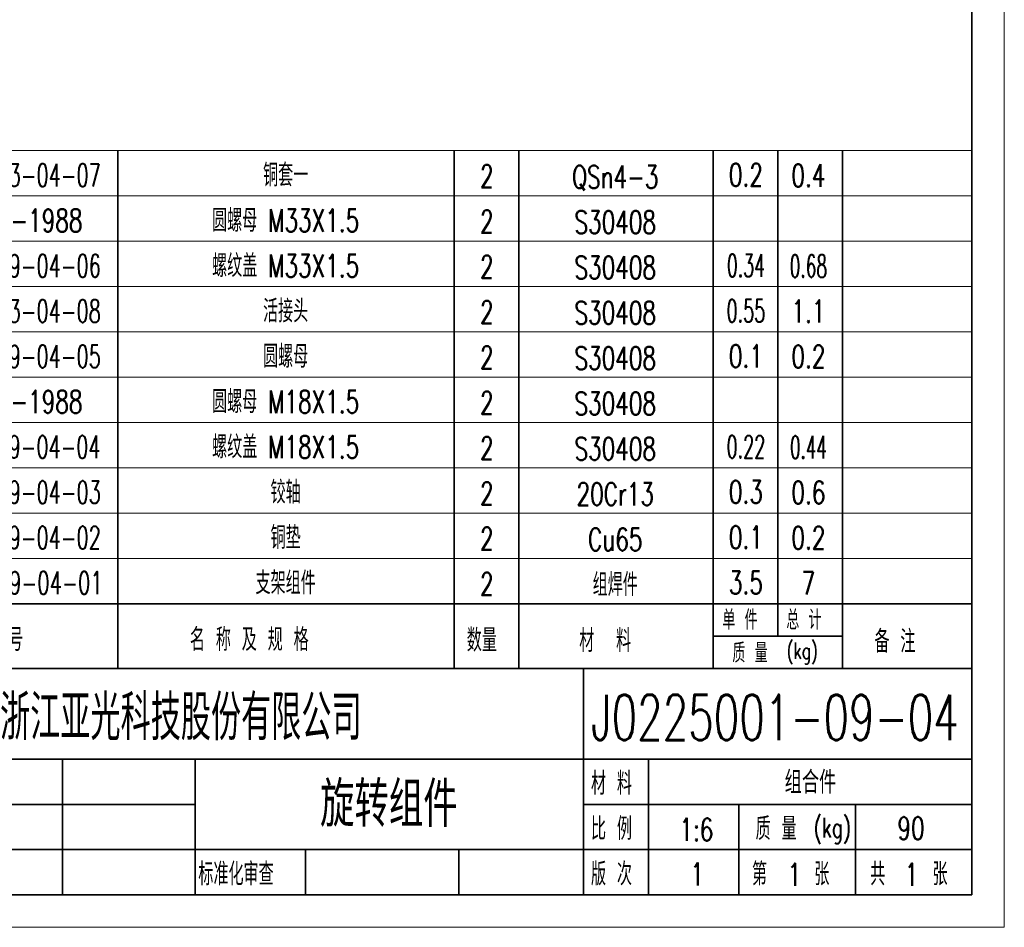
# Model space of a CAD drawing. Header units: millimetres. Extents: x -150 to 2370, y -30 to 1752.
# Tile 3 of 4: x 1457 to 2370, y -30 to 811. Entities that reach past the tile are written whole.
import ezdxf
from ezdxf.enums import TextEntityAlignment as Align

# ---------------------------------------------------------------- set-up
doc = ezdxf.new("R2010")
doc.units = ezdxf.units.MM
doc.header["$LTSCALE"] = 1.8
doc.linetypes.add('DASHED', pattern=[19.05, 12.7, -6.35])
doc.layers.get('0').update_dxf_attribs({"lineweight": 35})
doc.layers.add('YGJ不打印图层', color=250, linetype='Continuous', lineweight=35, plot=False)
for name, color, linetype, lineweight in [('YGJ波浪线', 3, 'Continuous', 15), ('YGJ粗实线', 7, 'Continuous', 35), ('YGJ细实线', 3, 'Continuous', 15), ('YGJ细虚线', 2, 'DASHED', 15)]:
    doc.layers.add(name, color=color, linetype=linetype, lineweight=lineweight)
doc.styles.add('标准', font='romans.shx', dxfattribs={"width": 0.7, "bigfont": 'hzdx.shx'})

# ---------------------------------------------------------------- blocks, each defined once
blk = doc.blocks.new('*U122')
at = {"layer": 'YGJ粗实线'}
for p in [(390, 287), (0, 0)]:
    blk.add_line(p, (390, 0), dxfattribs=at)
at = {"layer": 'YGJ细实线'}
for p in [(395, 292), (-25, -5)]:
    blk.add_line(p, (395, -5), dxfattribs=at)
blk = doc.blocks.new('HC_BTL_BLK')
at = {"layer": 'YGJ不打印图层'}
for p, q in [((-140.5, 21), (-140.5, 0)), ((-79.27, 7), (-79.27, 0))]:
    blk.add_line(p, q, dxfattribs=at)
at = {"layer": 'YGJ粗实线'}
for p, q in [((-180, 35), (0, 35)), ((-60, 35), (-60, 0)), ((0, 0), (0, 35)), ((-180, 21), (-60, 21)), ((-120, 21), (-120, 0)), ((-60, 21), (0, 21)), ((-50, 7), (-50, 21)), ((-120, 14), (-180, 14)), ((0, 14), (-60, 14)), ((-36, 7), (-36, 14)), ((-18, 7), (-18, 14)), ((-120, 7), (-180, 7)), ((-60, 7), (-120, 7)), ((-103, 7), (-103, 0)), ((0, 7), (-60, 7)), ((-60, 7), (-60, 0)), ((-60, 7), (-60, 0)), ((-50, 0), (-50, 7)), ((-36, 0), (-36, 7)), ((-18, 0), (-18, 7)), ((-180, 0), (0, 0))]:
    blk.add_line(p, q, dxfattribs=at)
at = {"layer": 'YGJ粗实线', "style": '标准', "width": 0.7}
for s, height, p in [('材 料', 3.5, (-58.86, 15.48)), ('比 例', 3.5, (-58.86, 8.48)), ('质 量', 3.5, (-33.44, 8.48)), ('(kg)', 3, (-24.46, 8.9)), ('标准化审查', 3.5, (-119.53, 1.48)), ('版 次', 3.5, (-58.86, 1.48)), ('第    张', 3.5, (-33.99, 1.48)), ('共    张', 3.5, (-15.73, 1.48))]:
    blk.add_text(s, height=height, dxfattribs=at).set_placement(p)
at = {"layer": 'YGJ粗实线', "style": '标准'}
for tag, p, width in [('设计', (-163.61, 15.42), 0.7), ('设计日期', (-139.9, 15.53), 0.5), ('校核', (-163.62, 8.27), 0.7), ('校核日期', (-139.91, 8.15), 0.5), ('审核', (-163.9, 1.17), 0.7), ('审核日期', (-139.93, 1.47), 0.5), ('标准化', (-102.02, 1.32), 0.7), ('标准化日期', (-78.22, 1.4), 0.5)]:
    blk.add_attdef(tag, p, '', height=3.5, dxfattribs=dict(at, width=width))
at = {"layer": 'YGJ细虚线', "style": '标准', "width": 0.7}
blk.add_text('浙江亚光科技股份有限公司', height=7, dxfattribs=at).set_placement((-150.17, 23.91))
at = {"layer": 'YGJ细虚线', "style": '标准'}
blk.add_attdef('图样代号', text='', height=7, dxfattribs=at).set_placement((-58.84, 23.93), (-2.02, 23.93), align=Align.FIT)
blk.add_attdef('图样名称', text='', height=7, rotation=359.9203, dxfattribs=at).set_placement((-118.11, 10.54), (-62.08, 10.46), align=Align.FIT)
at = {"layer": 'YGJ细虚线', "color": 2, "style": '标准'}
blk.add_attdef('材料名称', text='', height=3.5, dxfattribs=at).set_placement((-48.51, 15.65), (-1.4, 15.65), align=Align.FIT)
at = {"layer": 'YGJ细虚线', "style": '标准', "width": 0.7}
for tag, p in [('比例', (-42.58, 8.34)), ('版本号', (-42.46, 1.45)), ('页码', (-27.44, 1.39)), ('页数', (-9.32, 1.39))]:
    blk.add_attdef(tag, text='', height=3.5, dxfattribs=at).set_placement(p, align=Align.CENTER)
at = {"layer": 'YGJ细虚线', "color": 2, "style": '标准', "width": 0.7}
blk.add_attdef('重量', text='', height=3.5, dxfattribs=at).set_placement((-9.41, 8.55), align=Align.CENTER)
blk = doc.blocks.new('mx$INVTITLE')
at = {"layer": 'YGJ粗实线'}
for p, q in [((0, 10), (-180, 10)), ((-132, 0), (-132, 10)), ((-80, 0), (-80, 10)), ((-70, 0), (-70, 10)), ((-40, 0), (-40, 10)), ((-30, 10), (-30, 5)), ((-20, 0), (-20, 10)), ((0, 0), (0, 10)), ((-20, 5), (-40, 5)), ((-180, 0), (0, 0))]:
    blk.add_line(p, q, dxfattribs=at)
at = {"layer": 'YGJ细虚线', "style": '标准', "width": 0.7}
for s, height, p in [('单 件', 3, (-38.56, 6)), ('总 计', 3, (-28.68, 6)), ('图号或标准号', 3.5, (-160.55, 2.7)), ('名 称 及 规 格', 3.5, (-120.84, 2.7)), ('数量', 3.5, (-78.06, 2.61)), ('材  料', 3.5, (-60.68, 2.54)), ('备 注', 3.5, (-15.07, 2.41)), ('质 量', 3, (-37.01, 0.89)), ('(kg)', 2.5, (-28.62, 1.48))]:
    blk.add_text(s, height=height, dxfattribs=at).set_placement(p)
blk = doc.blocks.new('mx')
for p, q in [((-132, 0), (-132, 7)), ((-80, 0), (-80, 7)), ((-70, 0), (-70, 7)), ((-40, 0), (-40, 7)), ((-30, 0), (-30, 7)), ((-20, 0), (-20, 7)), ((0, 0), (0, 7))]:
    blk.add_line(p, q)
at = {"layer": 'YGJ细实线'}
for p, q in [((0, 7), (-180, 7)), ((0, 0), (-180, 0))]:
    blk.add_line(p, q, dxfattribs=at)
at = {"layer": 'YGJ细虚线', "style": '标准', "width": 0.7}
for tag, p in [('序号', (-174.87, 1.79)), ('数量', (-74.95, 1.3)), ('单重', (-34.93, 1.51)), ('总重', (-25.27, 1.42))]:
    blk.add_attdef(tag, text='', height=3.5, dxfattribs=at).set_placement(p, align=Align.CENTER)
at = {"layer": 'YGJ细虚线', "style": '标准'}
for tag, p, p2 in [('图号或标准号', (-169.36, 1.46), (-133.02, 1.46)), ('名称及规格型号', (-130.92, 1.46), (-81.17, 1.46)), ('材料', (-69.2, 1.19), (-41.03, 1.19)), ('备注', (-19.06, 1.51), (-0.99, 1.51))]:
    blk.add_attdef(tag, text='', height=3.5, dxfattribs=at).set_placement(p, p2, align=Align.FIT)

msp = doc.modelspace()

# ---------------------------------------------------------------- block references
at = {"layer": 'YGJ波浪线', "ltscale": 6, "xscale": 6, "yscale": 6, "zscale": 6}
msp.add_blockref('*U122', (0, 0), dxfattribs=at)
at = {"layer": 'YGJ波浪线', "xscale": 6, "yscale": 6, "zscale": 6}
msp.add_blockref('mx$INVTITLE', (2340, 210), dxfattribs=at)
at = {"layer": 'YGJ波浪线', "ltscale": 6}
ref = msp.add_blockref('HC_BTL_BLK', (2340, 0), dxfattribs=dict(at, xscale=6, yscale=6, zscale=6))
ref.add_attrib('图样名称', '旋转组件', dxfattribs={"layer": 'YGJ细虚线', "height": 42, "rotation": 359.92028, "style": '标准', "width": 0.8}).set_placement((1799.42, 63.01), align=Align.CENTER)
ref.add_attrib('图样代号', 'J0225001-09-04', dxfattribs={"layer": 'YGJ细虚线', "height": 42, "style": '标准', "width": 0.595959}).set_placement((1986.97, 143.59), (2327.85, 143.59), align=Align.FIT)
ref.add_attrib('比例', '1:6', dxfattribs={"layer": 'YGJ细虚线', "height": 21, "style": '标准', "width": 0.7}).set_placement((2084.53, 50.04), align=Align.CENTER)
ref.add_attrib('页码', '1', dxfattribs={"layer": 'YGJ细虚线', "height": 21, "style": '标准', "width": 0.7}).set_placement((2175.34, 8.34), align=Align.CENTER)
ref.add_attrib('页数', '1', dxfattribs={"layer": 'YGJ细虚线', "height": 21, "style": '标准', "width": 0.7}).set_placement((2284.05, 8.34), align=Align.CENTER)
ref.add_attrib('版本号', '1', dxfattribs={"layer": 'YGJ细虚线', "height": 21, "style": '标准', "width": 0.7}).set_placement((2085.25, 8.72), align=Align.CENTER)
ref.add_attrib('材料名称', '组合件', dxfattribs={"layer": 'YGJ细虚线', "color": 2, "height": 21, "style": '标准', "width": 0.8}).set_placement((2190.27, 93.92), align=Align.CENTER)
ref.add_attrib('重量', '90', dxfattribs={"layer": 'YGJ细虚线', "color": 2, "height": 21, "style": '标准', "width": 0.7}).set_placement((2283.54, 51.3), align=Align.CENTER)
at = {"layer": 'YGJ粗实线'}
ref = msp.add_blockref('mx', (2340, 648), dxfattribs=dict(at, xscale=6, yscale=6, zscale=6))
ref.add_attrib('图号或标准号', 'J0224012-03-04-07', dxfattribs={"layer": 'YGJ细虚线', "height": 21, "style": '标准', "width": 0.624821}).set_placement((1432.84, 656.79), align=Align.CENTER)
ref.add_attrib('名称及规格型号', '铜套一', dxfattribs={"layer": 'YGJ细虚线', "height": 21, "style": '标准', "width": 0.7}).set_placement((1703.74, 656.78), align=Align.CENTER)
ref.add_attrib('数量', '2', dxfattribs={"layer": 'YGJ细虚线', "height": 21, "style": '标准', "width": 0.7}).set_placement((1890.28, 655.81), align=Align.CENTER)
ref.add_attrib('材料', 'QSn4-3', dxfattribs={"layer": 'YGJ细虚线', "height": 21, "style": '标准', "width": 0.7}).set_placement((2009.33, 655.15), align=Align.CENTER)
ref.add_attrib('单重', '0.2', dxfattribs={"layer": 'YGJ细虚线', "height": 21, "style": '标准', "width": 0.7}).set_placement((2130.44, 657.07), align=Align.CENTER)
ref.add_attrib('总重', '0.4', dxfattribs={"layer": 'YGJ细虚线', "height": 21, "style": '标准', "width": 0.7}).set_placement((2188.39, 656.54), align=Align.CENTER)
ref = msp.add_blockref('mx', (2340, 606), dxfattribs=dict(at, xscale=6, yscale=6, zscale=6))
ref.add_attrib('图号或标准号', 'GB/T 812-1988', dxfattribs={"layer": 'YGJ细虚线', "height": 21, "style": '标准', "width": 0.7}).set_placement((1432.84, 614.79), align=Align.CENTER)
ref.add_attrib('名称及规格型号', '圆螺母 M33X1.5', dxfattribs={"layer": 'YGJ细虚线', "height": 21, "style": '标准', "width": 0.7}).set_placement((1703.74, 614.78), align=Align.CENTER)
ref.add_attrib('数量', '2', dxfattribs={"layer": 'YGJ细虚线', "height": 21, "style": '标准', "width": 0.7}).set_placement((1890.28, 613.81), align=Align.CENTER)
ref.add_attrib('材料', 'S30408', dxfattribs={"layer": 'YGJ细虚线', "height": 21, "style": '标准', "width": 0.7}).set_placement((2009.33, 613.15), align=Align.CENTER)
ref = msp.add_blockref('mx', (2340, 564), dxfattribs=dict(at, xscale=6, yscale=6, zscale=6))
ref.add_attrib('图号或标准号', 'J0224014-09-04-06', dxfattribs={"layer": 'YGJ细虚线', "height": 21, "style": '标准', "width": 0.624821}).set_placement((1432.84, 572.79), align=Align.CENTER)
ref.add_attrib('名称及规格型号', '螺纹盖 M33X1.5', dxfattribs={"layer": 'YGJ细虚线', "height": 21, "style": '标准', "width": 0.7}).set_placement((1703.74, 572.78), align=Align.CENTER)
ref.add_attrib('数量', '2', dxfattribs={"layer": 'YGJ细虚线', "height": 21, "style": '标准', "width": 0.7}).set_placement((1890.28, 571.81), align=Align.CENTER)
ref.add_attrib('材料', 'S30408', dxfattribs={"layer": 'YGJ细虚线', "height": 21, "style": '标准', "width": 0.7}).set_placement((2009.33, 571.15), align=Align.CENTER)
ref.add_attrib('单重', '0.34', dxfattribs={"layer": 'YGJ细虚线', "height": 21, "style": '标准', "width": 0.559433}).set_placement((2130.44, 573.07), align=Align.CENTER)
ref.add_attrib('总重', '0.68', dxfattribs={"layer": 'YGJ细虚线', "height": 21, "style": '标准', "width": 0.548832}).set_placement((2188.39, 572.54), align=Align.CENTER)
ref = msp.add_blockref('mx', (2340, 522), dxfattribs=dict(at, xscale=6, yscale=6, zscale=6))
ref.add_attrib('图号或标准号', 'J0224012-03-04-08', dxfattribs={"layer": 'YGJ细虚线', "height": 21, "style": '标准', "width": 0.624821}).set_placement((1432.84, 530.79), align=Align.CENTER)
ref.add_attrib('名称及规格型号', '活接头', dxfattribs={"layer": 'YGJ细虚线', "height": 21, "style": '标准', "width": 0.7}).set_placement((1703.74, 530.78), align=Align.CENTER)
ref.add_attrib('数量', '2', dxfattribs={"layer": 'YGJ细虚线', "height": 21, "style": '标准', "width": 0.7}).set_placement((1890.28, 529.81), align=Align.CENTER)
ref.add_attrib('材料', 'S30408', dxfattribs={"layer": 'YGJ细虚线', "height": 21, "style": '标准', "width": 0.7}).set_placement((2009.33, 529.15), align=Align.CENTER)
ref.add_attrib('单重', '0.55', dxfattribs={"layer": 'YGJ细虚线', "height": 21, "style": '标准', "width": 0.568174}).set_placement((2130.44, 531.07), align=Align.CENTER)
ref.add_attrib('总重', '1.1', dxfattribs={"layer": 'YGJ细虚线', "height": 21, "style": '标准', "width": 0.7}).set_placement((2188.39, 530.54), align=Align.CENTER)
ref = msp.add_blockref('mx', (2340, 480), dxfattribs=dict(at, xscale=6, yscale=6, zscale=6))
ref.add_attrib('图号或标准号', 'J0224014-09-04-05', dxfattribs={"layer": 'YGJ细虚线', "height": 21, "style": '标准', "width": 0.624821}).set_placement((1432.84, 488.79), align=Align.CENTER)
ref.add_attrib('名称及规格型号', '圆螺母', dxfattribs={"layer": 'YGJ细虚线', "height": 21, "style": '标准', "width": 0.7}).set_placement((1703.74, 488.78), align=Align.CENTER)
ref.add_attrib('数量', '2', dxfattribs={"layer": 'YGJ细虚线', "height": 21, "style": '标准', "width": 0.7}).set_placement((1890.28, 487.81), align=Align.CENTER)
ref.add_attrib('材料', 'S30408', dxfattribs={"layer": 'YGJ细虚线', "height": 21, "style": '标准', "width": 0.7}).set_placement((2009.33, 487.15), align=Align.CENTER)
ref.add_attrib('单重', '0.1', dxfattribs={"layer": 'YGJ细虚线', "height": 21, "style": '标准', "width": 0.7}).set_placement((2130.44, 489.07), align=Align.CENTER)
ref.add_attrib('总重', '0.2', dxfattribs={"layer": 'YGJ细虚线', "height": 21, "style": '标准', "width": 0.7}).set_placement((2188.39, 488.54), align=Align.CENTER)
ref = msp.add_blockref('mx', (2340, 438), dxfattribs=dict(at, xscale=6, yscale=6, zscale=6))
ref.add_attrib('图号或标准号', 'GB/T 812-1988', dxfattribs={"layer": 'YGJ细虚线', "height": 21, "style": '标准', "width": 0.7}).set_placement((1432.84, 446.79), align=Align.CENTER)
ref.add_attrib('名称及规格型号', '圆螺母 M18X1.5', dxfattribs={"layer": 'YGJ细虚线', "height": 21, "style": '标准', "width": 0.7}).set_placement((1703.74, 446.78), align=Align.CENTER)
ref.add_attrib('数量', '2', dxfattribs={"layer": 'YGJ细虚线', "height": 21, "style": '标准', "width": 0.7}).set_placement((1890.28, 445.81), align=Align.CENTER)
ref.add_attrib('材料', 'S30408', dxfattribs={"layer": 'YGJ细虚线', "height": 21, "style": '标准', "width": 0.7}).set_placement((2009.33, 445.15), align=Align.CENTER)
ref = msp.add_blockref('mx', (2340, 396), dxfattribs=dict(at, xscale=6, yscale=6, zscale=6))
ref.add_attrib('图号或标准号', 'J0224014-09-04-04', dxfattribs={"layer": 'YGJ细虚线', "height": 21, "style": '标准', "width": 0.623036}).set_placement((1432.84, 404.79), align=Align.CENTER)
ref.add_attrib('名称及规格型号', '螺纹盖 M18X1.5', dxfattribs={"layer": 'YGJ细虚线', "height": 21, "style": '标准', "width": 0.7}).set_placement((1703.74, 404.78), align=Align.CENTER)
ref.add_attrib('数量', '2', dxfattribs={"layer": 'YGJ细虚线', "height": 21, "style": '标准', "width": 0.7}).set_placement((1890.28, 403.81), align=Align.CENTER)
ref.add_attrib('材料', 'S30408', dxfattribs={"layer": 'YGJ细虚线', "height": 21, "style": '标准', "width": 0.7}).set_placement((2009.33, 403.15), align=Align.CENTER)
ref.add_attrib('单重', '0.22', dxfattribs={"layer": 'YGJ细虚线', "height": 21, "style": '标准', "width": 0.568174}).set_placement((2130.44, 405.07), align=Align.CENTER)
ref.add_attrib('总重', '0.44', dxfattribs={"layer": 'YGJ细虚线', "height": 21, "style": '标准', "width": 0.540389}).set_placement((2188.39, 404.54), align=Align.CENTER)
ref = msp.add_blockref('mx', (2340, 354), dxfattribs=dict(at, xscale=6, yscale=6, zscale=6))
ref.add_attrib('图号或标准号', 'J0224014-09-04-03', dxfattribs={"layer": 'YGJ细虚线', "height": 21, "style": '标准', "width": 0.624821}).set_placement((1432.84, 362.79), align=Align.CENTER)
ref.add_attrib('名称及规格型号', '铰轴', dxfattribs={"layer": 'YGJ细虚线', "height": 21, "style": '标准', "width": 0.7}).set_placement((1703.74, 362.78), align=Align.CENTER)
ref.add_attrib('数量', '2', dxfattribs={"layer": 'YGJ细虚线', "height": 21, "style": '标准', "width": 0.7}).set_placement((1890.28, 361.81), align=Align.CENTER)
ref.add_attrib('材料', '20Cr13', dxfattribs={"layer": 'YGJ细虚线', "height": 21, "style": '标准', "width": 0.7}).set_placement((2009.33, 361.15), align=Align.CENTER)
ref.add_attrib('单重', '0.3', dxfattribs={"layer": 'YGJ细虚线', "height": 21, "style": '标准', "width": 0.7}).set_placement((2130.44, 363.07), align=Align.CENTER)
ref.add_attrib('总重', '0.6', dxfattribs={"layer": 'YGJ细虚线', "height": 21, "style": '标准', "width": 0.7}).set_placement((2188.39, 362.54), align=Align.CENTER)
ref = msp.add_blockref('mx', (2340, 312), dxfattribs=dict(at, xscale=6, yscale=6, zscale=6))
ref.add_attrib('图号或标准号', 'J0224014-09-04-02', dxfattribs={"layer": 'YGJ细虚线', "height": 21, "style": '标准', "width": 0.624821}).set_placement((1432.84, 320.79), align=Align.CENTER)
ref.add_attrib('名称及规格型号', '铜垫', dxfattribs={"layer": 'YGJ细虚线', "height": 21, "style": '标准', "width": 0.7}).set_placement((1703.74, 320.78), align=Align.CENTER)
ref.add_attrib('数量', '2', dxfattribs={"layer": 'YGJ细虚线', "height": 21, "style": '标准', "width": 0.7}).set_placement((1890.28, 319.81), align=Align.CENTER)
ref.add_attrib('材料', 'Cu65', dxfattribs={"layer": 'YGJ细虚线', "height": 21, "style": '标准', "width": 0.7}).set_placement((2009.33, 319.15), align=Align.CENTER)
ref.add_attrib('单重', '0.1', dxfattribs={"layer": 'YGJ细虚线', "height": 21, "style": '标准', "width": 0.7}).set_placement((2130.44, 321.07), align=Align.CENTER)
ref.add_attrib('总重', '0.2', dxfattribs={"layer": 'YGJ细虚线', "height": 21, "style": '标准', "width": 0.7}).set_placement((2188.39, 320.54), align=Align.CENTER)
ref = msp.add_blockref('mx', (2340, 270), dxfattribs=dict(at, xscale=6, yscale=6, zscale=6))
ref.add_attrib('图号或标准号', 'J0224014-09-04-01', dxfattribs={"layer": 'YGJ细虚线', "height": 21, "style": '标准', "width": 0.635751}).set_placement((1432.84, 278.79), align=Align.CENTER)
ref.add_attrib('名称及规格型号', '支架组件', dxfattribs={"layer": 'YGJ细虚线', "height": 21, "style": '标准', "width": 0.7}).set_placement((1703.74, 278.78), align=Align.CENTER)
ref.add_attrib('数量', '2', dxfattribs={"layer": 'YGJ细虚线', "height": 21, "style": '标准', "width": 0.7}).set_placement((1890.28, 277.81), align=Align.CENTER)
ref.add_attrib('材料', '组焊件', dxfattribs={"layer": 'YGJ细虚线', "height": 21, "style": '标准', "width": 0.7}).set_placement((2009.33, 277.15), align=Align.CENTER)
ref.add_attrib('单重', '3.5', dxfattribs={"layer": 'YGJ细虚线', "height": 21, "style": '标准', "width": 0.7}).set_placement((2130.44, 279.07), align=Align.CENTER)
ref.add_attrib('总重', '7', dxfattribs={"layer": 'YGJ细虚线', "height": 21, "style": '标准', "width": 0.7}).set_placement((2188.39, 278.54), align=Align.CENTER)

doc.saveas('drawing.dxf')
